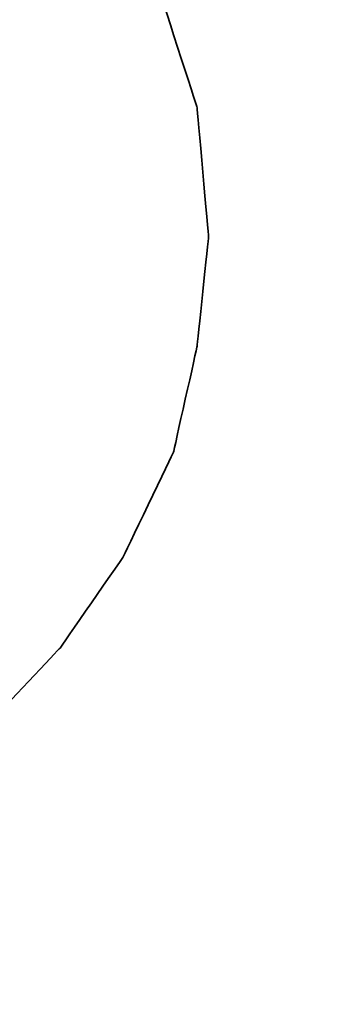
# Model space of a CAD drawing. Header units: millimetres. Extents: x 1382 to 1809, y 124 to 271.
# Tile 35 of 54: x 1709.325 to 1709.641, y 175.733 to 176.723. Entities that reach past the tile are written whole.
import ezdxf

# ---------------------------------------------------------------- set-up
doc = ezdxf.new("R2010")
doc.units = ezdxf.units.MM
doc.layers.add('DIM', color=4, linetype='CONTINUOUS')
doc.layers.add('layer 1', color=7, linetype='CONTINUOUS')

# ---------------------------------------------------------------- blocks, each defined once
blk = doc.blocks.new('TBI MOTION logo(完整正式版)')
at = {"layer": 'layer 1', "color": 22, "lineweight": 35}
blk.add_open_spline([(-64.65375, -6.863749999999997), (-64.65375, -6.863749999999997), (-64.84375, -7.296249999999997), (-64.84375, -7.296249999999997), (-64.84375, -7.296249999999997), (-64.84375, -7.296249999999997), (-64.86875, -7.34375), (-64.86875, -7.34375), (-64.86875, -7.34375), (-64.86875, -7.34375), (-64.86875, -7.36875), (-64.86875, -7.36875), (-64.86875, -7.36875), (-64.86875, -7.36875), (-65.15375, -7.653749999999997), (-65.15375, -7.653749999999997), (-65.15375, -7.653749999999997), (-65.15375, -7.653749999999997), (-65.17875, -7.653749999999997), (-65.17875, -7.653749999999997), (-65.17875, -7.653749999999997), (-65.17875, -7.653749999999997), (-65.20375, -7.678749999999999), (-65.20375, -7.678749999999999), (-65.20375, -7.678749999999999), (-65.20375, -7.678749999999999), (-65.58875, -7.871249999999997), (-65.58875, -7.871249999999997), (-65.58875, -7.871249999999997), (-65.58875, -7.871249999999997), (-65.63375, -7.871249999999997), (-65.63375, -7.871249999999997), (-65.63375, -7.871249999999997), (-65.63375, -7.871249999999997), (-65.65875, -7.893749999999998), (-65.65875, -7.893749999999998), (-65.65875, -7.893749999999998), (-65.65875, -7.893749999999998), (-66.09375, -7.943749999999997), (-66.09375, -7.943749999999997), (-66.09375, -7.943749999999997), (-66.09375, -7.943749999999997), (-66.11375, -7.943749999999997), (-66.11375, -7.943749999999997), (-66.11375, -7.943749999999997), (-66.11375, -7.943749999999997), (-66.16375, -7.943749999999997), (-66.16375, -7.943749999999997), (-66.16375, -7.943749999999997), (-66.16375, -7.943749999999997), (-66.30875, -7.943749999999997), (-66.30875, -7.943749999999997), (-66.30875, -7.943749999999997), (-66.30875, -7.943749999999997), (-66.69375, -7.943749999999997), (-66.69375, -7.943749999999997), (-66.69375, -7.943749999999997), (-66.69375, -7.943749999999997), (-67.07375, -7.943749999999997), (-67.07375, -7.943749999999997), (-67.07375, -7.943749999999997), (-67.07375, -7.943749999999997), (-67.12375, -7.943749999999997), (-67.12375, -7.943749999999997), (-67.12375, -7.943749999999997), (-67.12375, -7.943749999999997), (-67.12375, -7.966249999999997), (-67.12375, -7.966249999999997), (-67.12375, -7.966249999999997), (-67.12375, -7.966249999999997), (-67.14875, -7.991249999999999), (-67.14875, -7.991249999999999), (-67.14875, -7.991249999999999), (-67.14875, -7.991249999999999), (-67.24375, -8.34875), (-67.24375, -8.34875), (-67.24375, -8.34875), (-67.24375, -8.34875), (-67.31374999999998, -8.68625), (-67.31374999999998, -8.68625), (-67.31374999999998, -8.68625), (-67.31374999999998, -8.68625), (-67.26874999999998, -8.68625), (-67.26874999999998, -8.68625), (-67.26874999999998, -8.68625), (-67.26874999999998, -8.68625), (-67.07375, -8.68625), (-67.07375, -8.68625), (-67.07375, -8.68625), (-67.07375, -8.68625), (-66.54875, -8.68625), (-66.54875, -8.68625), (-66.54875, -8.68625), (-66.54875, -8.68625), (-65.82625, -8.68625), (-65.82625, -8.68625), (-65.82625, -8.68625), (-65.82625, -8.68625), (-65.01375, -8.68625), (-65.01375, -8.68625), (-65.01375, -8.68625), (-65.01375, -8.68625), (-64.05375, -8.68625), (-64.05375, -8.68625), (-64.05375, -8.68625), (-64.05375, -8.68625), (-62.08375, -8.68625), (-62.08375, -8.68625), (-62.08375, -8.68625), (-62.08375, -8.68625), (-60.06875, -8.68625), (-60.06875, -8.68625), (-60.06875, -8.68625), (-60.06875, -8.68625), (-59.10875, -8.68625), (-59.10875, -8.68625), (-59.10875, -8.68625), (-59.10875, -8.68625), (-58.29375, -8.68625), (-58.29375, -8.68625), (-58.29375, -8.68625), (-58.29375, -8.68625), (-57.57374999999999, -8.68625), (-57.57374999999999, -8.68625), (-57.57374999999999, -8.68625), (-57.57374999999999, -8.68625), (-57.04875, -8.68625), (-57.04875, -8.68625), (-57.04875, -8.68625), (-57.04875, -8.68625), (-56.85375, -8.68625), (-56.85375, -8.68625), (-56.85375, -8.68625), (-56.85375, -8.68625), (-56.70875, -8.68625), (-56.70875, -8.68625), (-56.70875, -8.68625), (-56.70875, -8.68625), (-56.61375, -8.68625), (-56.61375, -8.68625), (-56.61375, -8.68625), (-56.61375, -8.68625), (-56.56875, -8.68625), (-56.56875, -8.68625), (-56.56875, -8.68625), (-56.56875, -8.68625), (-55.65375, -8.638749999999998), (-55.65375, -8.638749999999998), (-55.65375, -8.638749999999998), (-55.65375, -8.638749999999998), (-54.76874999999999, -8.51875), (-54.76874999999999, -8.51875), (-54.76874999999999, -8.51875), (-54.76874999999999, -8.51875), (-53.90375, -8.30375), (-53.90375, -8.30375), (-53.90375, -8.30375), (-53.90375, -8.30375), (-53.08875, -8.03875), (-53.08875, -8.03875), (-53.08875, -8.03875), (-53.08875, -8.03875), (-52.34375, -7.653749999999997), (-52.34375, -7.653749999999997), (-52.34375, -7.653749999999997), (-52.34375, -7.653749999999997), (-51.69875, -7.296249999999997), (-51.69875, -7.296249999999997), (-51.69875, -7.296249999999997), (-51.69875, -7.296249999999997), (-51.21875, -6.911249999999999), (-51.21875, -6.911249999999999), (-51.21875, -6.911249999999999), (-51.21875, -6.911249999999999), (-50.83375, -6.50375), (-50.83375, -6.50375), (-50.83375, -6.50375), (-50.83375, -6.50375), (-50.44875, -5.94875), (-50.44875, -5.94875), (-50.44875, -5.94875), (-50.44875, -5.94875), (-50.13875, -5.303749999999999), (-50.13875, -5.303749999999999), (-50.13875, -5.303749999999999), (-50.13875, -5.303749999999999), (-49.99375, -4.653749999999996), (-49.99375, -4.653749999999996), (-49.99375, -4.653749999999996), (-49.99375, -4.653749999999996), (-49.92375, -3.98375), (-49.92375, -3.98375), (-49.92375, -3.98375), (-49.92375, -3.98375), (-49.99375, -3.19374), (-49.99375, -3.19374), (-49.99375, -3.19374), (-49.99375, -3.19374), (-50.23374, -2.44874), (-50.23374, -2.44874), (-50.23374, -2.44874), (-50.23374, -2.44874), (-50.59375, -1.87374), (-50.59375, -1.87374), (-50.59375, -1.87374), (-50.59375, -1.87374), (-51.09875, -1.31874), (-51.09875, -1.31874), (-51.09875, -1.31874), (-51.09875, -1.31874), (-51.74375, -0.81875), (-51.74375, -0.81875), (-51.74375, -0.81875), (-51.74375, -0.81875), (-52.53875, -0.48125), (-52.53875, -0.48125), (-52.53875, -0.48125), (-52.53875, -0.48125), (-53.47375, -0.21875), (-53.47375, -0.21875), (-53.47375, -0.21875), (-53.47375, -0.21875), (-54.52875, -0.04874), (-54.52875, -0.04874), (-54.52875, -0.04874), (-54.52875, -0.04874), (-55.65375, 0.12125), (-55.65375, 0.12125), (-55.65375, 0.12125), (-55.65375, 0.12125), (-54.50375, 0.28624), (-54.50375, 0.28624), (-54.50375, 0.28624), (-54.50375, 0.28624), (-53.83375, 0.38124), (-53.83375, 0.38124), (-53.83375, 0.38124), (-53.83375, 0.38124), (-53.18375, 0.50125), (-53.18375, 0.50125), (-53.18375, 0.50125), (-53.18375, 0.50125), (-52.55875, 0.6687400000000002), (-52.55875, 0.6687400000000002), (-52.55875, 0.6687400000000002), (-52.55875, 0.6687400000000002), (-52.03375, 0.86124), (-52.03375, 0.86124), (-52.03375, 0.86124), (-52.03375, 0.86124), (-51.50374, 1.031239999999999), (-51.50374, 1.031239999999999), (-51.50374, 1.031239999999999), (-51.50374, 1.031239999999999), (-51.09875, 1.271249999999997), (-51.09875, 1.271249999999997), (-51.09875, 1.271249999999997), (-51.09875, 1.271249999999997), (-50.71374999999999, 1.48624), (-50.71374999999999, 1.48624), (-50.71374999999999, 1.48624), (-50.71374999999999, 1.48624), (-50.37625, 1.77625), (-50.37625, 1.77625), (-50.37625, 1.77625), (-50.37625, 1.77625), (-49.82375, 2.37625), (-49.82375, 2.37625), (-49.82375, 2.37625), (-49.82375, 2.37625), (-49.41875, 2.996249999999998), (-49.41875, 2.996249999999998), (-49.41875, 2.996249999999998), (-49.41875, 2.996249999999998), (-49.22375, 3.766249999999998), (-49.22375, 3.766249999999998), (-49.22375, 3.766249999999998), (-49.22375, 3.766249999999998), (-49.15375, 4.50874), (-49.15375, 4.50874), (-49.15375, 4.50874), (-49.15375, 4.50874), (-49.20374999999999, 5.251249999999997), (-49.20374999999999, 5.251249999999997), (-49.20374999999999, 5.251249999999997), (-49.20374999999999, 5.251249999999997), (-49.41875, 5.926249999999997), (-49.41875, 5.926249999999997), (-49.41875, 5.926249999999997), (-49.41875, 5.926249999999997), (-49.77875, 6.47625), (-49.77875, 6.47625), (-49.77875, 6.47625), (-49.77875, 6.47625), (-50.33125, 7.026239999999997), (-50.33125, 7.026239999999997), (-50.33125, 7.026239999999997), (-50.33125, 7.026239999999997), (-51.00125, 7.43625), (-51.00125, 7.43625), (-51.00125, 7.43625), (-51.00125, 7.43625), (-51.79375, 7.72625), (-51.79375, 7.72625), (-51.79375, 7.72625), (-51.79375, 7.72625), (-52.72874999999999, 7.891239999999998), (-52.72874999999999, 7.891239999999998), (-52.72874999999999, 7.891239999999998), (-52.72874999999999, 7.891239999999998), (-53.83375, 7.98625), (-53.83375, 7.98625), (-53.83375, 7.98625), (-53.83375, 7.98625), (-53.92875, 7.98625), (-53.92875, 7.98625), (-53.92875, 7.98625), (-53.92875, 7.98625), (-54.26375, 7.98625), (-54.26375, 7.98625), (-54.26375, 7.98625), (-54.26375, 7.98625), (-54.74375, 7.98625), (-54.74375, 7.98625), (-54.74375, 7.98625), (-54.74375, 7.98625), (-55.36875, 7.98625), (-55.36875, 7.98625), (-55.36875, 7.98625), (-55.36875, 7.98625), (-56.13375, 7.98625), (-56.13375, 7.98625), (-56.13375, 7.98625), (-56.13375, 7.98625), (-56.94874999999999, 7.98625), (-56.94874999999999, 7.98625), (-56.94874999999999, 7.98625), (-56.94874999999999, 7.98625), (-58.77625, 7.98625), (-58.77625, 7.98625), (-58.77625, 7.98625), (-58.77625, 7.98625), (-60.59875, 7.98625), (-60.59875, 7.98625), (-60.59875, 7.98625), (-60.59875, 7.98625), (-61.41375, 7.98625), (-61.41375, 7.98625), (-61.41375, 7.98625), (-61.41375, 7.98625), (-62.17875, 7.98625), (-62.17875, 7.98625), (-62.17875, 7.98625), (-62.17875, 7.98625), (-62.80375, 7.98625), (-62.80375, 7.98625), (-62.80375, 7.98625), (-62.80375, 7.98625), (-63.30625, 7.98625), (-63.30625, 7.98625), (-63.30625, 7.98625), (-63.30625, 7.98625), (-63.57375, 7.98625), (-63.57375, 7.98625), (-63.57375, 7.98625), (-63.57375, 7.98625), (-63.57375, 7.96375), (-63.57375, 7.96375), (-63.57375, 7.96375), (-63.57375, 7.96375), (-63.59875, 7.94125), (-63.59875, 7.94125), (-63.59875, 7.94125), (-63.59875, 7.94125), (-63.69375, 7.55625), (-63.69375, 7.55625), (-63.69375, 7.55625), (-63.69375, 7.55625), (-63.76375, 7.246239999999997), (-63.76375, 7.246239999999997), (-63.76375, 7.246239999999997), (-63.76375, 7.246239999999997), (-63.23875000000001, 7.246239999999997), (-63.23875000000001, 7.246239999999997), (-63.23875000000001, 7.246239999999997), (-63.23875000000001, 7.246239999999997), (-62.75875, 7.246239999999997), (-62.75875, 7.246239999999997), (-62.75875, 7.246239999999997), (-62.75875, 7.246239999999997), (-62.61124999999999, 7.246239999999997), (-62.61124999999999, 7.246239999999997), (-62.61124999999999, 7.246239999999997), (-62.61124999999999, 7.246239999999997), (-62.56624999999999, 7.246239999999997), (-62.56624999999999, 7.246239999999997), (-62.56624999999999, 7.246239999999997), (-62.56624999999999, 7.246239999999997), (-62.22875, 7.246239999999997), (-62.22875, 7.246239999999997), (-62.22875, 7.246239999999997), (-62.22875, 7.246239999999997), (-62.20375, 7.246239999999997), (-62.20375, 7.246239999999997), (-62.20375, 7.246239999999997), (-62.20375, 7.246239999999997), (-62.17875, 7.21875), (-62.17875, 7.21875), (-62.17875, 7.21875), (-62.17875, 7.21875), (-61.96374999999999, 7.171249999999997), (-61.96374999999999, 7.171249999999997), (-61.96374999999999, 7.171249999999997), (-61.96374999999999, 7.171249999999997), (-61.72375, 7.126239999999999), (-61.72375, 7.126239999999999), (-61.72375, 7.126239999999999), (-61.72375, 7.126239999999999), (-61.70374999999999, 7.126239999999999), (-61.70374999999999, 7.126239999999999), (-61.70374999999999, 7.126239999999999), (-61.70374999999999, 7.126239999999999), (-61.55875, 7.076239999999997), (-61.55875, 7.076239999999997), (-61.55875, 7.076239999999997), (-61.55875, 7.076239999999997), (-61.50875, 7.076239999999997), (-61.50875, 7.076239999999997), (-61.50875, 7.076239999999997), (-61.50875, 7.076239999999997), (-61.48375, 7.026239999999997), (-61.48375, 7.026239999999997), (-61.48375, 7.026239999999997), (-61.48375, 7.026239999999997), (-61.31875, 6.83375), (-61.31875, 6.83375), (-61.31875, 6.83375), (-61.31875, 6.83375), (-61.29375, 6.81125), (-61.29375, 6.81125), (-61.29375, 6.81125), (-61.29375, 6.81125), (-61.29375, 6.786249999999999), (-61.29375, 6.786249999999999), (-61.29375, 6.786249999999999), (-61.29375, 6.786249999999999), (-61.19875, 6.50124), (-61.19875, 6.50124), (-61.19875, 6.50124), (-61.19875, 6.50124), (-61.17375, 6.45124), (-61.17375, 6.45124), (-61.17375, 6.45124), (-61.17375, 6.45124), (-61.19875, 6.40625), (-61.19875, 6.40625), (-61.19875, 6.40625), (-61.19875, 6.40625), (-61.26875, 5.99624), (-61.26875, 5.99624), (-61.26875, 5.99624), (-61.26875, 5.99624), (-61.26875, 5.85125), (-61.26875, 5.85125), (-61.26875, 5.85125), (-61.26875, 5.85125), (-61.26875, 5.826249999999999), (-61.26875, 5.826249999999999), (-61.26875, 5.826249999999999), (-61.26875, 5.826249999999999), (-61.29375, 5.80625), (-61.29375, 5.80625), (-61.29375, 5.80625), (-61.29375, 5.80625), (-61.34125, 5.661249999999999), (-61.34125, 5.661249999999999), (-61.34125, 5.661249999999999), (-61.34125, 5.661249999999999), (-61.41375, 5.44625), (-61.41375, 5.44625), (-61.41375, 5.44625), (-61.41375, 5.44625), (-61.48375, 5.15625), (-61.48375, 5.15625), (-61.48375, 5.15625), (-61.48375, 5.15625), (-61.58375, 4.82124), (-61.58375, 4.82124), (-61.58375, 4.82124), (-61.58375, 4.82124), (-61.79875, 4.00375), (-61.79875, 4.00375), (-61.79875, 4.00375), (-61.79875, 4.00375), (-62.05875, 2.996249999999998), (-62.05875, 2.996249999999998), (-62.05875, 2.996249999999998), (-62.05875, 2.996249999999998), (-62.34875, 1.916249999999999), (-62.34875, 1.916249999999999), (-62.34875, 1.916249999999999), (-62.34875, 1.916249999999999), (-62.97375, -0.41124), (-62.97375, -0.41124), (-62.97375, -0.41124), (-62.97375, -0.41124), (-63.59875, -2.75875), (-63.59875, -2.75875), (-63.59875, -2.75875), (-63.59875, -2.75875), (-63.88374999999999, -3.863739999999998), (-63.88374999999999, -3.863739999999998), (-63.88374999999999, -3.863739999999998), (-63.88374999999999, -3.863739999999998), (-64.14875, -4.823739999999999), (-64.14875, -4.823739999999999), (-64.14875, -4.823739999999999), (-64.14875, -4.823739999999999), (-64.36375, -5.64125), (-64.36375, -5.64125), (-64.36375, -5.64125), (-64.36375, -5.64125), (-64.43625, -5.97625), (-64.43625, -5.97625), (-64.43625, -5.97625), (-64.43625, -5.97625), (-64.50875, -6.286249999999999), (-64.50875, -6.286249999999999), (-64.50875, -6.286249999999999), (-64.50875, -6.286249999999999), (-64.50875, -6.308749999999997), (-64.50875, -6.308749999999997), (-64.50875, -6.308749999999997), (-64.50875, -6.308749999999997), (-64.57875, -6.50375), (-64.57875, -6.50375), (-64.57875, -6.50375), (-64.57875, -6.50375), (-64.62875, -6.69625), (-64.62875, -6.69625), (-64.62875, -6.69625), (-64.62875, -6.69625), (-64.62875, -6.768749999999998), (-64.62875, -6.768749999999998), (-64.62875, -6.768749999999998), (-64.62875, -6.768749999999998), (-64.62875, -6.813749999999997), (-64.62875, -6.813749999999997), (-64.62875, -6.813749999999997), (-64.62875, -6.813749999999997), (-64.62875, -6.83875), (-64.62875, -6.83875), (-64.62875, -6.83875), (-64.62875, -6.83875), (-64.65375, -6.863749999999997), (-64.65375, -6.863749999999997)], degree=3, knots=[0, 0, 0, 0, 0.0071942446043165, 0.0071942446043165, 0.0071942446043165, 0.0071942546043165, 0.0143884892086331, 0.0143884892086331, 0.0143884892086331, 0.0143884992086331, 0.0215827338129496, 0.0215827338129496, 0.0215827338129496, 0.0215827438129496, 0.0287769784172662, 0.0287769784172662, 0.0287769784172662, 0.0287769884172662, 0.0359712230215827, 0.0359712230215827, 0.0359712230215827, 0.0359712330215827, 0.0431654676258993, 0.0431654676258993, 0.0431654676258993, 0.0431654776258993, 0.0503597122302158, 0.0503597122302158, 0.0503597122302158, 0.0503597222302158, 0.0575539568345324, 0.0575539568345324, 0.0575539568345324, 0.0575539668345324, 0.0647482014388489, 0.0647482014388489, 0.0647482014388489, 0.0647482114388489, 0.0719424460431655, 0.0719424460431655, 0.0719424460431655, 0.0719424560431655, 0.079136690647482, 0.079136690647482, 0.079136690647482, 0.079136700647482, 0.0863309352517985, 0.0863309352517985, 0.0863309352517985, 0.0863309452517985, 0.0935251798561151, 0.0935251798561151, 0.0935251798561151, 0.0935251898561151, 0.1007194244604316, 0.1007194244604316, 0.1007194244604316, 0.1007194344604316, 0.1079136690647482, 0.1079136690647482, 0.1079136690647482, 0.1079136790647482, 0.1151079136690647, 0.1151079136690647, 0.1151079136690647, 0.1151079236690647, 0.1223021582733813, 0.1223021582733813, 0.1223021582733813, 0.1223021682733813, 0.1294964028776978, 0.1294964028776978, 0.1294964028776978, 0.1294964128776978, 0.1366906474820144, 0.1366906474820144, 0.1366906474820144, 0.1366906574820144, 0.1438848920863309, 0.1438848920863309, 0.1438848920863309, 0.1438849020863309, 0.1510791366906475, 0.1510791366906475, 0.1510791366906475, 0.1510791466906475, 0.158273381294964, 0.158273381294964, 0.158273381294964, 0.158273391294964, 0.1654676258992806, 0.1654676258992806, 0.1654676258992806, 0.1654676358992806, 0.1726618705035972, 0.1726618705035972, 0.1726618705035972, 0.1726618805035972, 0.1798561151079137, 0.1798561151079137, 0.1798561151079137, 0.1798561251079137, 0.1870503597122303, 0.1870503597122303, 0.1870503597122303, 0.1870503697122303, 0.1942446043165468, 0.1942446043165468, 0.1942446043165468, 0.1942446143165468, 0.2014388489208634, 0.2014388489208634, 0.2014388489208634, 0.2014388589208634, 0.2086330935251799, 0.2086330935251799, 0.2086330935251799, 0.2086331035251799, 0.2158273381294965, 0.2158273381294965, 0.2158273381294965, 0.2158273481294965, 0.2230215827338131, 0.2230215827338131, 0.2230215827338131, 0.2230215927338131, 0.2302158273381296, 0.2302158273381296, 0.2302158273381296, 0.2302158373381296, 0.2374100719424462, 0.2374100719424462, 0.2374100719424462, 0.2374100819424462, 0.2446043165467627, 0.2446043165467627, 0.2446043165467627, 0.2446043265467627, 0.2517985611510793, 0.2517985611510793, 0.2517985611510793, 0.2517985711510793, 0.2589928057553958, 0.2589928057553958, 0.2589928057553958, 0.2589928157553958, 0.2661870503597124, 0.2661870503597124, 0.2661870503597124, 0.2661870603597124, 0.273381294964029, 0.273381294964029, 0.273381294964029, 0.273381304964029, 0.2805755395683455, 0.2805755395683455, 0.2805755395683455, 0.2805755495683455, 0.2877697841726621, 0.2877697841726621, 0.2877697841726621, 0.2877697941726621, 0.2949640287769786, 0.2949640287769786, 0.2949640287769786, 0.2949640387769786, 0.3021582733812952, 0.3021582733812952, 0.3021582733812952, 0.3021582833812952, 0.3093525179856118, 0.3093525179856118, 0.3093525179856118, 0.3093525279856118, 0.3165467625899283, 0.3165467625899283, 0.3165467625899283, 0.3165467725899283, 0.3237410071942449, 0.3237410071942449, 0.3237410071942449, 0.3237410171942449, 0.3309352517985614, 0.3309352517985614, 0.3309352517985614, 0.3309352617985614, 0.338129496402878, 0.338129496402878, 0.338129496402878, 0.338129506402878, 0.3453237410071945, 0.3453237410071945, 0.3453237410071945, 0.3453237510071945, 0.3525179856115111, 0.3525179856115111, 0.3525179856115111, 0.3525179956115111, 0.3597122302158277, 0.3597122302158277, 0.3597122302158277, 0.3597122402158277, 0.3669064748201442, 0.3669064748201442, 0.3669064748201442, 0.3669064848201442, 0.3741007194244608, 0.3741007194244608, 0.3741007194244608, 0.3741007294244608, 0.3812949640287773, 0.3812949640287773, 0.3812949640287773, 0.3812949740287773, 0.3884892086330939, 0.3884892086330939, 0.3884892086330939, 0.3884892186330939, 0.3956834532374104, 0.3956834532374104, 0.3956834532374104, 0.3956834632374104, 0.4028776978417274, 0.4028776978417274, 0.4028776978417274, 0.4028777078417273, 0.4100719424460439, 0.4100719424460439, 0.4100719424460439, 0.4100719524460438, 0.4172661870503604, 0.4172661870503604, 0.4172661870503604, 0.4172661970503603, 0.4244604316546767, 0.4244604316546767, 0.4244604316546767, 0.4244604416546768, 0.4316546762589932, 0.4316546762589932, 0.4316546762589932, 0.4316546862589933, 0.4388489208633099, 0.4388489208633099, 0.4388489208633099, 0.4388489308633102, 0.4460431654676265, 0.4460431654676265, 0.4460431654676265, 0.4460431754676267, 0.453237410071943, 0.453237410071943, 0.453237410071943, 0.4532374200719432, 0.4604316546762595, 0.4604316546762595, 0.4604316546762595, 0.4604316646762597, 0.467625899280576, 0.467625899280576, 0.467625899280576, 0.467625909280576, 0.4748201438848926, 0.4748201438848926, 0.4748201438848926, 0.4748201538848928, 0.4820143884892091, 0.4820143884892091, 0.4820143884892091, 0.4820143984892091, 0.4892086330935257, 0.4892086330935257, 0.4892086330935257, 0.4892086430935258, 0.4964028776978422, 0.4964028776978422, 0.4964028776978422, 0.4964028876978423, 0.5035971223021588, 0.5035971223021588, 0.5035971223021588, 0.5035971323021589, 0.5107913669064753, 0.5107913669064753, 0.5107913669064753, 0.5107913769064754, 0.5179856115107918, 0.5179856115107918, 0.5179856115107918, 0.5179856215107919, 0.5251798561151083, 0.5251798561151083, 0.5251798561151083, 0.5251798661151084, 0.5323741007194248, 0.5323741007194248, 0.5323741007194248, 0.5323741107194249, 0.5395683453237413, 0.5395683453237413, 0.5395683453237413, 0.5395683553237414, 0.5467625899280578, 0.5467625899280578, 0.5467625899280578, 0.5467625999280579, 0.5539568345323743, 0.5539568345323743, 0.5539568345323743, 0.5539568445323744, 0.5611510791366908, 0.5611510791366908, 0.5611510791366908, 0.5611510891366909, 0.5683453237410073, 0.5683453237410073, 0.5683453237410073, 0.5683453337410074, 0.5755395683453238, 0.5755395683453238, 0.5755395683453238, 0.5755395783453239, 0.5827338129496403, 0.5827338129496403, 0.5827338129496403, 0.5827338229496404, 0.5899280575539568, 0.5899280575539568, 0.5899280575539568, 0.5899280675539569, 0.5971223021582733, 0.5971223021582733, 0.5971223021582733, 0.5971223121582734, 0.60431654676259, 0.60431654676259, 0.60431654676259, 0.6043165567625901, 0.6115107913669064, 0.6115107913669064, 0.6115107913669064, 0.6115108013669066, 0.618705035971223, 0.618705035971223, 0.618705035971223, 0.6187050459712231, 0.6258992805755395, 0.6258992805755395, 0.6258992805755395, 0.6258992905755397, 0.633093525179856, 0.633093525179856, 0.633093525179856, 0.6330935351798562, 0.6402877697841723, 0.6402877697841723, 0.6402877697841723, 0.6402877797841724, 0.6474820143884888, 0.6474820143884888, 0.6474820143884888, 0.6474820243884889, 0.6546762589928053, 0.6546762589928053, 0.6546762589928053, 0.6546762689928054, 0.6618705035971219, 0.6618705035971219, 0.6618705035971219, 0.6618705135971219, 0.6690647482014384, 0.6690647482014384, 0.6690647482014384, 0.6690647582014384, 0.6762589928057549, 0.6762589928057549, 0.6762589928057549, 0.6762590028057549, 0.6834532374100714, 0.6834532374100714, 0.6834532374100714, 0.6834532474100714, 0.6906474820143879, 0.6906474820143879, 0.6906474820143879, 0.6906474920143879, 0.6978417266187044, 0.6978417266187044, 0.6978417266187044, 0.6978417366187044, 0.7050359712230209, 0.7050359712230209, 0.7050359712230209, 0.7050359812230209, 0.7122302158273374, 0.7122302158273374, 0.7122302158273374, 0.7122302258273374, 0.7194244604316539, 0.7194244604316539, 0.7194244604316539, 0.7194244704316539, 0.7266187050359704, 0.7266187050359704, 0.7266187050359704, 0.7266187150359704, 0.7338129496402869, 0.7338129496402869, 0.7338129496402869, 0.7338129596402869, 0.7410071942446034, 0.7410071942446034, 0.7410071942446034, 0.7410072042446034, 0.7482014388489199, 0.7482014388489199, 0.7482014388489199, 0.7482014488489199, 0.7553956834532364, 0.7553956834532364, 0.7553956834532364, 0.7553956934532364, 0.7625899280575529, 0.7625899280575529, 0.7625899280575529, 0.7625899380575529, 0.7697841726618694, 0.7697841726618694, 0.7697841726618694, 0.7697841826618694, 0.7769784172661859, 0.7769784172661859, 0.7769784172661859, 0.7769784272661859, 0.7841726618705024, 0.7841726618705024, 0.7841726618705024, 0.7841726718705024, 0.7913669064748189, 0.7913669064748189, 0.7913669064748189, 0.7913669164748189, 0.7985611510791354, 0.7985611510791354, 0.7985611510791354, 0.7985611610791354, 0.8057553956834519, 0.8057553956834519, 0.8057553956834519, 0.8057554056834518, 0.8129496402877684, 0.8129496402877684, 0.8129496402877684, 0.8129496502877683, 0.8201438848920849, 0.8201438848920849, 0.8201438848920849, 0.820143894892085, 0.8273381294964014, 0.8273381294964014, 0.8273381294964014, 0.8273381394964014, 0.8345323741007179, 0.8345323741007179, 0.8345323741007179, 0.834532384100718, 0.8417266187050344, 0.8417266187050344, 0.8417266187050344, 0.8417266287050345, 0.8489208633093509, 0.8489208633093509, 0.8489208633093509, 0.848920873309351, 0.8561151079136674, 0.8561151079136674, 0.8561151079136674, 0.8561151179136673, 0.8633093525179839, 0.8633093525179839, 0.8633093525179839, 0.8633093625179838, 0.8705035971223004, 0.8705035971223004, 0.8705035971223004, 0.8705036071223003, 0.8776978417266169, 0.8776978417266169, 0.8776978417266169, 0.8776978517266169, 0.8848920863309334, 0.8848920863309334, 0.8848920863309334, 0.8848920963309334, 0.8920863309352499, 0.8920863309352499, 0.8920863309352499, 0.8920863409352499, 0.8992805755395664, 0.8992805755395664, 0.8992805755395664, 0.8992805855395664, 0.9064748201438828, 0.9064748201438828, 0.9064748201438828, 0.9064748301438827, 0.9136690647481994, 0.9136690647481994, 0.9136690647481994, 0.9136690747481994, 0.9208633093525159, 0.9208633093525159, 0.9208633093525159, 0.9208633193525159, 0.9280575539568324, 0.9280575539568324, 0.9280575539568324, 0.9280575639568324, 0.9352517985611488, 0.9352517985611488, 0.9352517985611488, 0.9352518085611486, 0.9424460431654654, 0.9424460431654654, 0.9424460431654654, 0.9424460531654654, 0.9496402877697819, 0.9496402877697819, 0.9496402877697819, 0.9496402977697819, 0.9568345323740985, 0.9568345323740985, 0.9568345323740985, 0.9568345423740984, 0.9640287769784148, 0.9640287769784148, 0.9640287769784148, 0.9640287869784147, 0.9712230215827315, 0.9712230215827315, 0.9712230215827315, 0.9712230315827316, 0.978417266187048, 0.978417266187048, 0.978417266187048, 0.9784172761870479, 0.9856115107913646, 0.9856115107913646, 0.9856115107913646, 0.9856115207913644, 0.9928057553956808, 0.9928057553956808, 0.9928057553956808, 0.9928057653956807, 1, 1, 1, 1], dxfattribs=at)

msp = doc.modelspace()

# ---------------------------------------------------------------- block references
at = {"layer": 'DIM', "color": 7, "xscale": 0.1641908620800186, "yscale": 0.1641908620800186, "zscale": 0.1641908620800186}
msp.add_blockref('TBI MOTION logo(完整正式版)', (1717.71180533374, 177.1589187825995), dxfattribs=at)

doc.saveas('drawing.dxf')
